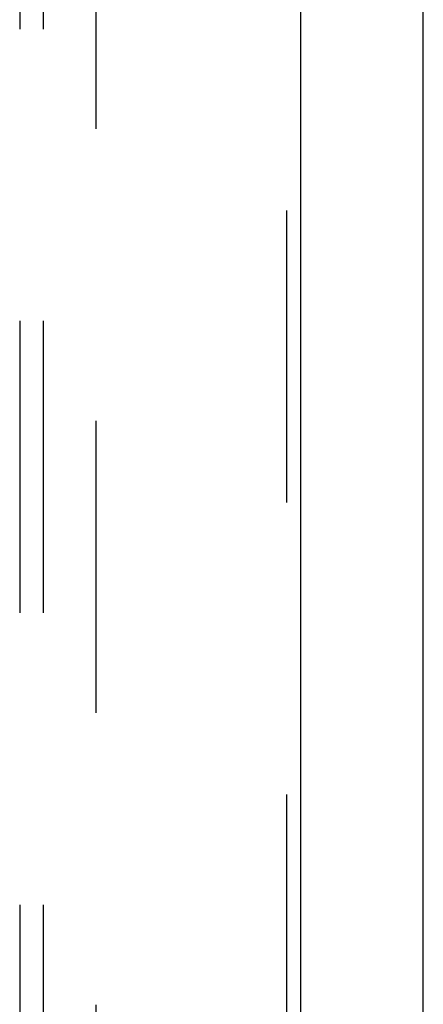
# Model space of a CAD drawing. Header units: inches. Extents: x 0 to 283, y 0 to 183.
# Tile 96 of 256: x 123.12 to 125.28, y 70.64 to 75.9. Entities that reach past the tile are written whole.
import ezdxf

# ---------------------------------------------------------------- set-up
doc = ezdxf.new("R2010")
doc.units = ezdxf.units.IN
doc.header["$LTSCALE"] = 15.583333
doc.header["$MEASUREMENT"] = 0
doc.linetypes.add('HIDDEN', pattern=[0.2, 0.1, -0.1])
doc.layers.get('0').update_dxf_attribs({"linetype": 'CONTINUOUS'})
for name, color, linetype in [('DEFAULT_2', 8, 'HIDDEN'), ('RIGHTHAND_DOOR_ASSEMBLY', 7, 'CONTINUOUS'), ('SUBPANEL', 7, 'CONTINUOUS')]:
    doc.layers.add(name, color=color, linetype=linetype)

msp = doc.modelspace()

# ---------------------------------------------------------------- linework, layer by layer
at = {"color": 3, "linetype": 'Continuous'}
msp.add_line((125.2793, 53.176), (125.2793, 131.3133), dxfattribs=at)
at = {"layer": 'DEFAULT_2', "color": 8, "linetype": 'HIDDEN'}
msp.add_line((123.5293, 123.624), (123.5293, 54.52), dxfattribs=at)
at = {"layer": 'RIGHTHAND_DOOR_ASSEMBLY', "color": 8, "linetype": 'HIDDEN'}
msp.add_line((124.5486, 124.747), (124.5486, 53.397), dxfattribs=at)
at = {"layer": 'RIGHTHAND_DOOR_ASSEMBLY', "color": 3, "linetype": 'Continuous'}
msp.add_line((124.6236, 124.747), (124.6236, 53.397), dxfattribs=at)
at = {"layer": 'SUBPANEL', "color": 8, "linetype": 'HIDDEN'}
for p, q in [((123.1231, 121.0407), (123.1231, 57.1032)), ((123.2481, 121.0407), (123.2481, 57.1032))]:
    msp.add_line(p, q, dxfattribs=at)

doc.saveas('drawing.dxf')
